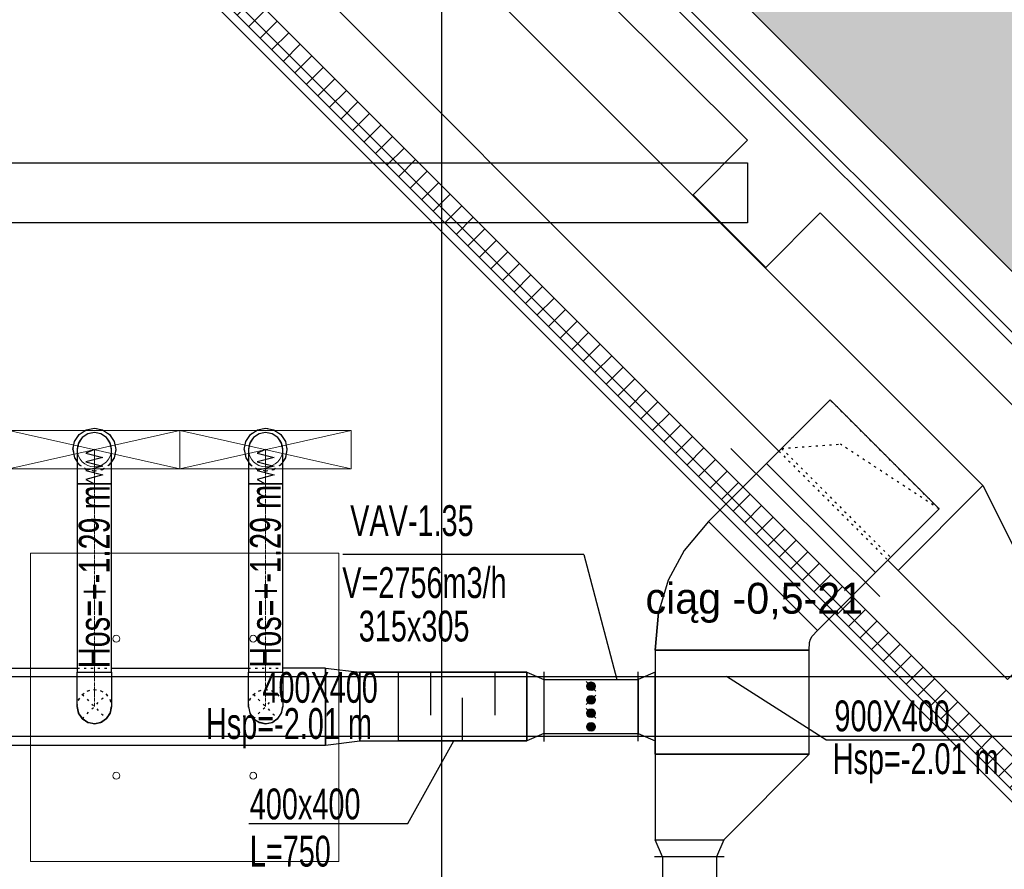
# Model space of a CAD drawing. Header units: centimetres. Extents: x -228435 to 46820, y -89367 to 152985.
# Tile 225 of 252: x -7004 to -1254, y 65554 to 70514. Entities that reach past the tile are written whole.
import ezdxf

# ---------------------------------------------------------------- set-up
doc = ezdxf.new("R2010")
doc.units = ezdxf.units.CM
doc.header["$LTSCALE"] = 50
doc.header["$PDMODE"] = 35
doc.header["$PDSIZE"] = 0.1
for name, pattern in [('CADVENT_CENTERLINE', [9.9, 7.4, -1, 0.5, -1]), ('CADVENT_HIDDEN', [0.8, 0.25, -0.55]), ('Kondygnacja  -0_5$0$HIDDEN', [9.525, 6.35, -3.175]), ('Kondygnacja  -0_5$0$HIDDEN2', [4.7625, 3.175, -1.5875]), ('Osie rzutów$0$DASHDOT2', [12.7, 6.35, -3.175, 0, -3.175])]:
    doc.linetypes.add(name, pattern=pattern)
doc.layers.get('0').update_dxf_attribs({"color": 8})
doc.layers.get('DEFPOINTS').update_dxf_attribs({"color": 8})
for name, color, linetype in [('01-103-Went PP_poziom-0_5$0$L_Nawiew', 3, 'Continuous'), ('bgde-nawiewDETAILS', 1, 'Continuous'), ('bgde-nawiewEXP', 1, 'Continuous'), ('bgde-nawiewHIDDEN', 1, 'Continuous'), ('bgde-tekst', 7, 'Continuous'), ('bgde_redukcja', 3, 'Continuous'), ('bgde_tlumik', 6, 'Continuous'), ('bgde_VAV', 7, 'Continuous'), ('bgde_wymiary tłumik VAV', 7, 'Continuous'), ('Kondygnacja  -0_5$0$ARCH_GK', 8, 'Continuous'), ('Kondygnacja  -0_5$0$ARCH_GRUNT', 8, 'Continuous'), ('Kondygnacja  -0_5$0$ARCH_KONSTR_POWYŻEJ RZUTU', 8, 'Kondygnacja  -0_5$0$HIDDEN'), ('Kondygnacja  -0_5$0$ARCH_KONSTR_POWYŻEJ RZUTU_IST', 8, 'Kondygnacja  -0_5$0$HIDDEN2'), ('Kondygnacja  -0_5$0$ARCH_MUROWANE_IST', 8, 'Continuous'), ('Kondygnacja  -0_5$0$ARCH_ŻELBET_IST', 8, 'Continuous'), ('Osie rzutów$0$ARCH_INFO_OSIE_IST', 8, 'Osie rzutów$0$DASHDOT2'), ('Osie rzutów$0$ARCH_INFO_OSIE_OPISY_IST', 8, 'Continuous')]:
    doc.layers.add(name, color=color, linetype=linetype)
for name, color, linetype, lineweight in [('bgde-nawiewCEN', 7, 'Continuous', 13), ('bgde_AJ_specyfikacja', 2, 'Continuous', 30), ('bgde_nawiewnik', 11, 'Continuous', 5), ('Kondygnacja  -0_5$0$ARCH_INFO_WYMIARY', 8, 'Continuous', 9), ('Kondygnacja  -0_5$0$ARCH_WIDOK', 8, 'Continuous', 13), ('SU Lampy kwadratowe  -05$0$ARCH_SUFITY_PODWIESZANE', 8, 'Continuous', 9)]:
    doc.layers.add(name, color=color, linetype=linetype, lineweight=lineweight)
doc.styles.add('Kondygnacja  -0_5$0$Romans', font='Romans.shx', dxfattribs={"width": 0.7})
doc.dimstyles.new('Kondygnacja  -0_5$0$Wymiary 1-100', dxfattribs={"dimtxt": 12, "dimasz": 10, "dimexe": 5, "dimexo": 0, "dimgap": 4, "dimtad": 1, "dimrnd": 0.5, "dimzin": 12, "dimdsep": 46, "dimtxsty": 'Kondygnacja  -0_5$0$Romans', "dimblk": 'Kondygnacja  -0_5$0$_Oblique', "dimcen": 10, "dimdle": 10, "dimclrt": 55, "dimazin": 0, "dimtfac": 1, "dimtmove": 1, "dimatfit": 3, "dimfxl": 0, "dimtolj": 1, "dimtzin": 0, "dimarcsym": 0})

# ---------------------------------------------------------------- blocks, each defined once
blk = doc.blocks.new('Osie rzutów')
at = {"layer": 'Osie rzutów$0$ARCH_INFO_OSIE_IST', "ltscale": 10}
blk.add_line((11660, 12510), (11660, 4623.26), dxfattribs=at)
blk = doc.blocks.new('SU Lampy kwadratowe  -05')
at = {"layer": 'SU Lampy kwadratowe  -05$0$ARCH_SUFITY_PODWIESZANE'}
blk.add_lwpolyline([(11420, 11240), (11600, 11240), (11600, 11060), (11420, 11060)], close=True, dxfattribs=at)
for centre in [(11470, 11190), (11550, 11190), (11470, 11110), (11550, 11110)]:
    blk.add_circle(centre, 2, dxfattribs=at)
blk = doc.blocks.new('Kondygnacja  -0_5$0$konstrukcja istniejąca -0.5')
at = {"layer": 'Kondygnacja  -0_5$0$ARCH_KONSTR_POWYŻEJ RZUTU_IST', "ltscale": 10}
for points in [[(11138, 11467.89), (11838.65, 11467.89), (11838.65, 11432.89), (11138, 11432.89)], [(11138, 11167.89), (12138.47, 11167.89), (12138.47, 11132.89), (11138, 11132.89)]]:
    blk.add_lwpolyline(points, dxfattribs=at)
blk = doc.blocks.new('Kondygnacja  -0_5$0$_Oblique')
at = {"color": 0, "linetype": 'ByBlock', "lineweight": -2}
blk.add_line((-0.5, -0.5), (0.5, 0.5), dxfattribs=at)
blk = doc.blocks.new('*D212')
at = {"layer": 'DEFPOINTS', "color": 0}
for p in [(-30586.3, 81900), (-30681.1, 12489.5), (9064, 12489.5)]:
    blk.add_point(p, dxfattribs=at)
at = {"layer": 'Kondygnacja  -0_5$0$ARCH_INFO_WYMIARY', "color": 0, "lineweight": -2}
for p, q in [((-30673.1, 81900), (-30686.1, 81900)), ((-30681.1, 81910), (-30681.1, 12479.5)), ((-30673.1, 12489.5), (-30686.1, 12489.5))]:
    blk.add_line(p, q, dxfattribs=at)
at = {"layer": 'Kondygnacja  -0_5$0$ARCH_INFO_WYMIARY', "color": 0, "lineweight": -2, "xscale": 10, "yscale": 10, "zscale": 10}
for p, rotation in [((-30681.1, 81900), 90), ((-30681.1, 12489.5), 270)]:
    blk.add_blockref('Kondygnacja  -0_5$0$_Oblique', p, dxfattribs=dict(at, rotation=rotation))
at = {"layer": 'Kondygnacja  -0_5$0$ARCH_INFO_WYMIARY', "color": 55, "insert": (-30691.1, 47194.8), "char_height": 12, "attachment_point": 5, "rotation": 90, "style": 'Kondygnacja  -0_5$0$Romans'}
blk.add_mtext('\\A1;69410.5', dxfattribs=at)
blk = doc.blocks.new('315')
at = {"layer": 'bgde_VAV', "color": 3, "linetype": 'Continuous', "lineweight": -2}
for p, q in [((-3942.4, 66705.7), (-3942.4, 66660.7)), ((-3392.4, 66661.5), (-3392.4, 66706.5)), ((-3942.4, 66660.7), (-3942.4, 66345.7)), ((-3392.4, 66346.5), (-3392.4, 66661.5)), ((-3942.4, 66345.7), (-3942.4, 66300.7)), ((-3392.4, 66301.5), (-3392.4, 66346.5))]:
    blk.add_line(p, q, dxfattribs=at)
at = {"layer": 'bgde_VAV', "color": 3, "linetype": 'ByBlock', "lineweight": -2}
for p, q in [((-3942.4, 66661.5), (-3392.4, 66661.5)), ((-3942.4, 66346.5), (-3392.4, 66346.5))]:
    blk.add_line(p, q, dxfattribs=at)
at = {"layer": 'bgde_VAV', "color": 3, "linetype": 'Continuous', "lineweight": -3}
for p, q in [((-3695.2, 66650), (-3639.6, 66594.3)), ((-3667.4, 66622.1), (-3675.2, 66646.1)), ((-3667.4, 66622.1), (-3667.4, 66647.3)), ((-3667.4, 66622.1), (-3659.6, 66646.1)), ((-3667.4, 66622.1), (-3692.6, 66622.1)), ((-3667.4, 66622.1), (-3691.4, 66629.9)), ((-3667.4, 66622.1), (-3691.4, 66614.3)), ((-3667.4, 66622.1), (-3687.8, 66636.9)), ((-3667.4, 66622.1), (-3687.8, 66607.3)), ((-3667.4, 66622.1), (-3682.2, 66642.5)), ((-3667.4, 66622.1), (-3682.2, 66601.7)), ((-3667.4, 66622.1), (-3675.2, 66598.1)), ((-3667.4, 66622.1), (-3652.6, 66642.5)), ((-3667.4, 66622.1), (-3647, 66636.9)), ((-3667.4, 66622.1), (-3643.4, 66629.9)), ((-3667.4, 66622.1), (-3642.2, 66622.1)), ((-3667.4, 66622.1), (-3643.4, 66614.3)), ((-3667.4, 66622.1), (-3647, 66607.3)), ((-3667.4, 66622.1), (-3652.6, 66601.7)), ((-3667.4, 66622.1), (-3659.6, 66598.1)), ((-3667.4, 66622.1), (-3667.4, 66596.9)), ((-3639.6, 66571.2), (-3695.2, 66515.5)), ((-3667.4, 66543.4), (-3692.6, 66543.4)), ((-3667.4, 66543.4), (-3691.4, 66551.1)), ((-3667.4, 66543.4), (-3691.4, 66535.6)), ((-3667.4, 66543.4), (-3687.8, 66558.2)), ((-3667.4, 66543.4), (-3687.8, 66528.5)), ((-3667.4, 66543.4), (-3682.2, 66563.7)), ((-3667.4, 66543.4), (-3682.2, 66523)), ((-3667.4, 66543.4), (-3675.2, 66567.3)), ((-3667.4, 66543.4), (-3675.2, 66519.4)), ((-3667.4, 66543.4), (-3667.4, 66568.6)), ((-3667.4, 66543.4), (-3659.6, 66567.3)), ((-3667.4, 66543.4), (-3652.6, 66563.7)), ((-3667.4, 66543.4), (-3647, 66558.2)), ((-3667.4, 66543.4), (-3643.4, 66551.1)), ((-3667.4, 66543.4), (-3642.2, 66543.4)), ((-3667.4, 66543.4), (-3643.4, 66535.6)), ((-3667.4, 66543.4), (-3647, 66528.5)), ((-3667.4, 66543.4), (-3652.6, 66523)), ((-3667.4, 66543.4), (-3659.6, 66519.4)), ((-3667.4, 66543.4), (-3667.4, 66518.2)), ((-3695.2, 66492.5), (-3639.6, 66436.8)), ((-3667.4, 66464.6), (-3691.4, 66472.4)), ((-3667.4, 66464.6), (-3687.8, 66479.4)), ((-3667.4, 66464.6), (-3682.2, 66485)), ((-3667.4, 66464.6), (-3675.2, 66488.6)), ((-3667.4, 66464.6), (-3667.4, 66489.8)), ((-3667.4, 66464.6), (-3659.6, 66488.6)), ((-3667.4, 66464.6), (-3652.6, 66485)), ((-3667.4, 66464.6), (-3647, 66479.4)), ((-3667.4, 66464.6), (-3643.4, 66472.4)), ((-3667.4, 66464.6), (-3692.6, 66464.6)), ((-3667.4, 66464.6), (-3691.4, 66456.8)), ((-3667.4, 66464.6), (-3687.8, 66449.8)), ((-3667.4, 66464.6), (-3682.2, 66444.2)), ((-3667.4, 66464.6), (-3675.2, 66440.6)), ((-3667.4, 66464.6), (-3642.2, 66464.6)), ((-3667.4, 66464.6), (-3643.4, 66456.8)), ((-3667.4, 66464.6), (-3647, 66449.8)), ((-3667.4, 66464.6), (-3652.6, 66444.2)), ((-3667.4, 66464.6), (-3659.6, 66440.6)), ((-3667.4, 66464.6), (-3667.4, 66439.4)), ((-3667.4, 66385.9), (-3692.6, 66385.9)), ((-3667.4, 66385.9), (-3691.4, 66393.6)), ((-3667.4, 66385.9), (-3691.4, 66378.1)), ((-3667.4, 66385.9), (-3687.8, 66400.7)), ((-3667.4, 66385.9), (-3687.8, 66371)), ((-3667.4, 66385.9), (-3682.2, 66406.2)), ((-3667.4, 66385.9), (-3682.2, 66365.5)), ((-3667.4, 66385.9), (-3675.2, 66409.8)), ((-3667.4, 66385.9), (-3675.2, 66361.9)), ((-3667.4, 66385.9), (-3667.4, 66411.1)), ((-3667.4, 66385.9), (-3659.6, 66409.8)), ((-3667.4, 66385.9), (-3652.6, 66406.2)), ((-3667.4, 66385.9), (-3647, 66400.7)), ((-3667.4, 66385.9), (-3643.4, 66393.6)), ((-3667.4, 66385.9), (-3642.2, 66385.9)), ((-3667.4, 66385.9), (-3643.4, 66378.1)), ((-3667.4, 66385.9), (-3647, 66371)), ((-3667.4, 66385.9), (-3652.6, 66365.5)), ((-3667.4, 66385.9), (-3659.6, 66361.9)), ((-3667.4, 66385.9), (-3667.4, 66360.7))]:
    blk.add_line(p, q, dxfattribs=at)
for centre in [(-3667.4, 66622.1), (-3667.4, 66543.4), (-3667.4, 66464.6), (-3667.4, 66385.9)]:
    blk.add_ellipse(centre, major_axis=(0, 25.2), ratio=1, start_param=-1.570796, end_param=4.712389, dxfattribs=at)
blk = doc.blocks.new('*a403')
at = {"layer": 'bgde-tekst'}
blk.add_line((0, 0), (806, 0), dxfattribs=at)
blk = doc.blocks.new('A$C066D7839')
at = {"layer": 'bgde_nawiewnik'}
for p, q in [((-50, -11.15), (-50, 11.15)), ((-50, 11.15), (50, 11.15)), ((-50, -11.15), (50, 11.15)), ((50, -11.15), (-50, 11.15)), ((50, 11.15), (50, -11.15)), ((50, -11.15), (-50, -11.15))]:
    blk.add_line(p, q, dxfattribs=at)
blk.add_circle((0, 0), 10, dxfattribs=at)
blk = doc.blocks.new('t35')
at = {"layer": 'bgde_tlumik'}
for p, q in [((-4604.9, 66704), (-4604.9, 66454)), ((-4229.9, 66704), (-4229.9, 66454)), ((-4417.4, 66304), (-4417.4, 66554))]:
    blk.add_line(p, q, dxfattribs=at)
blk.add_lwpolyline([(-4042.4, 66304), (-4792.4, 66304), (-4792.4, 66704), (-4042.4, 66704)], close=True, dxfattribs=at)

msp = doc.modelspace()

# ---------------------------------------------------------------- hatches: boundary and pattern name
at = {"layer": 'Kondygnacja  -0_5$0$ARCH_GK', "linetype": 'Continuous', "lineweight": -3}
h = msp.add_hatch(dxfattribs=at)
h.set_pattern_fill('ANSI37', color=256, scale=30, angle=-360, style=0)
h.set_pattern_definition([(45, (-121140, -45000), (-67.35192, 67.35192), []), (135, (-121140, -45000), (-67.35192, -67.35192), [])])
h.paths.add_polyline_path([(-9744.163, 74750), (-9802.153, 74610), (12292.397, 52515.45), (12391.392, 52614.445)], flags=0)
at = {"layer": 'Kondygnacja  -0_5$0$ARCH_GRUNT', "linetype": 'Continuous', "lineweight": 5}
h = msp.add_hatch(dxfattribs=at)
h.set_pattern_fill('EARTH', color=256, scale=150.000081, angle=45, style=0)
h.set_pattern_definition([(45, (-121140, -45000), (-1e-09, 1347.039), [952.5005, -952.5005]), (45, (-121392.6, -44747.4), (-1e-09, 1347.039), [952.5005, -952.5005]), (45, (-121645.1, -44494.9), (-1e-09, 1347.039), [952.5005, -952.5005]), (135, (-121645.1, -44326.5), (-1347.039, -1e-09), [952.5005, -952.5005]), (135, (-121392.6, -44073.9), (-1347.039, -1e-09), [952.5005, -952.5005]), (135, (-121140, -43821.3), (-1347.039, -1e-09), [952.5005, -952.5005])])
h.paths.add_polyline_path([(-109800.334, 65464.54), (-97514.874, 77750), (-71890, 77750), (-71890, 102550), (-45638.959, 102550), (-33938.959, 90850), (-21790, 90850), (-21790, 82420), (-19190, 82420), (-19190, 79646.447), (-20488.223, 78348.223), (-20936.447, 77900), (-10065.736, 77900), (13934.264, 53900), (20210, 53900), (20210, 43250), (19310, 43250), (19310, 42946.447), (17513.553, 41150), (14360, 41150), (14360, 40060), (28010, 40070.689), (28010, 44557.06), (28010, 49088.932), (24210, 51112.647), (24210, 57900), (15591.118, 57900), (-8408.882, 81900), (-15190, 81900), (-15190, 86020), (-17790, 86020), (-17790, 94850), (-32282.105, 94850), (-43982.105, 106550), (-75890, 106550), (-75890, 81750), (-99171.728, 81750), (-112628.761, 68292.967)])

# ---------------------------------------------------------------- linework, layer by layer
at = {"layer": 'bgde-nawiewCEN', "linetype": 'CADVENT_CENTERLINE', "ltscale": 0.06}
for p, q in [((-6567.838, 68003.485), (-6567.838, 68003.959)), ((-6567.838, 68002.359), (-6567.838, 68003.485)), ((-6567.838, 68000.166), (-6567.838, 68002.359)), ((-6567.838, 67996.552), (-6567.838, 68000.166)), ((-6567.838, 67991.159), (-6567.838, 67996.552)), ((-6567.838, 67983.633), (-6567.838, 67991.159)), ((-6567.838, 67973.618), (-6567.838, 67983.633)), ((-6567.838, 67960.759), (-6567.838, 67973.618)), ((-5567.838, 68003.485), (-5567.838, 68003.959)), ((-5567.838, 68002.359), (-5567.838, 68003.485)), ((-5567.838, 68000.166), (-5567.838, 68002.359)), ((-5567.838, 67996.552), (-5567.838, 68000.166)), ((-5567.838, 67991.159), (-5567.838, 67996.552)), ((-5567.838, 67983.633), (-5567.838, 67991.159)), ((-5567.838, 67973.618), (-5567.838, 67983.633)), ((-5567.838, 67960.759), (-5567.838, 67973.618)), ((-6567.838, 67944.7), (-6567.838, 67960.759)), ((-6567.838, 67925.085), (-6567.838, 67944.7)), ((-6567.838, 67901.559), (-6567.838, 67925.085)), ((-5567.838, 67944.7), (-5567.838, 67960.759)), ((-5567.838, 67925.085), (-5567.838, 67944.7)), ((-5567.838, 67901.559), (-5567.838, 67925.085)), ((-6567.838, 67873.766), (-6567.838, 67901.559)), ((-6567.838, 67822.655), (-6567.838, 67873.766)), ((-5567.838, 67873.766), (-5567.838, 67901.559)), ((-5567.838, 67822.655), (-5567.838, 67873.766)), ((-6567.838, 67803.959), (-6567.838, 67822.655)), ((-6567.838, 67803.959), (-6567.838, 66703.983)), ((-5567.838, 67803.959), (-5567.838, 67822.655)), ((-5567.838, 67803.959), (-5567.838, 66703.983)), ((-6567.838, 66703.983), (-6567.838, 66503.983)), ((-5567.838, 66703.983), (-5567.838, 66503.983))]:
    msp.add_line(p, q, dxfattribs=at)
at = {"layer": 'bgde-nawiewDETAILS', "linetype": 'CADVENT_HIDDEN', "extrusion": (-0.707107, 0.707107, 0)}
for p in [(-2554.029, 68011.219), (-1634.79, 67657.666)]:
    msp.add_line(p, (-2211.082, 68035.968), dxfattribs=at)
at = {"layer": 'bgde-nawiewDETAILS', "linetype": 'CADVENT_HIDDEN'}
for p, q in [((-6638.549, 66433.272), (-6497.127, 66574.694)), ((-6638.549, 66574.694), (-6497.127, 66433.272)), ((-5638.549, 66433.272), (-5497.127, 66574.694)), ((-5638.549, 66574.694), (-5497.127, 66433.272))]:
    msp.add_line(p, q, dxfattribs=at)
at = {"layer": 'bgde-nawiewEXP', "linetype": 'Continuous'}
for points in [[(-10043.622, 75520.5), (-9265.804, 76298.317), (-8973.062, 75388.978), (-9468.037, 74894.003), (-9468.037, 74894.003), (-9468.299, 74893.742), (-2569.903, 67995.345)], [(-10043.622, 75520.5), (-9468.037, 74894.003), (-9468.037, 74894.003), (-8973.324, 75388.716), (-1378.575, 67793.967), (-1378.575, 67793.967), (-1873.55, 67298.992), (-1933.507, 67358.949)], [(-6692.838, 68003.959), (-6683.323, 68051.794), (-6656.226, 68092.347), (-6615.674, 68119.444), (-6567.838, 68128.959), (-6520.003, 68119.444), (-6479.45, 68092.347), (-6452.353, 68051.794), (-6442.838, 68003.959), (-6452.353, 67956.123), (-6467.838, 67932.949)], [(-5692.838, 68003.959), (-5683.323, 68051.794), (-5656.226, 68092.347), (-5615.674, 68119.444), (-5567.838, 68128.959), (-5520.003, 68119.444), (-5479.45, 68092.347), (-5452.353, 68051.794), (-5442.838, 68003.959), (-5452.353, 67956.123), (-5467.838, 67932.949)], [(-6692.838, 68003.959), (-6683.323, 67956.123), (-6667.838, 67932.949)], [(-5692.838, 68003.959), (-5683.323, 67956.123), (-5667.838, 67932.949)], [(-1873.55, 67298.993), (-1378.575, 67793.967), (-1378.575, 67793.967), (-952.911, 66945.453), (-1235.753, 66662.61), (-1873.55, 67298.992)], [(-3292.4, 66833.634), (-3273.185, 67053.726)], [(-3292.4, 66225.989), (-2392.4, 66225.989), (-2392.4, 66833.634), (-3292.4, 66833.634), (-3292.4, 66303.983)], [(-19762, 66278.983), (-5217.031, 66278.983), (-5217.031, 66728.983), (-5467.838, 66728.983)], [(-7467.838, 66728.983), (-6667.838, 66728.983)], [(-6467.838, 66728.983), (-5667.838, 66728.983)], [(-5667.838, 66503.983), (-5667.838, 66703.983), (-5467.838, 66703.983), (-5467.838, 66503.983), (-5474.042, 66472.795)], [(-5217.031, 66728.983), (-5217.031, 66278.983)], [(-5217.031, 66728.983), (-5017.031, 66703.983), (-5017.031, 66303.983), (-4042.393, 66303.983), (-4042.393, 66703.983)], [(-5217.031, 66278.983), (-5217.031, 66728.983)], [(-5217.031, 66278.983), (-5017.031, 66303.983), (-5017.031, 66703.983), (-4042.393, 66703.983)], [(-4042.393, 66703.983), (-5017.031, 66703.983)], [(-3292.4, 66703.983), (-3292.4, 66303.983)], [(-6667.838, 66503.983), (-6660.226, 66465.715), (-6658.579, 66463.25)], [(-6667.748, 66499.739), (-6667.294, 66502.668)], [(-6667.748, 66499.739), (-6658.519, 66461.828), (-6639.745, 66436.161)], [(-6496.583, 66434.587), (-6494.19, 66436.337), (-6473.909, 66469.671), (-6469.035, 66501.094)], [(-6474.042, 66472.795), (-6467.838, 66503.983)], [(-5667.838, 66503.983), (-5660.226, 66465.715), (-5658.579, 66463.25)], [(-5667.838, 66503.983), (-5660.226, 66465.715), (-5638.549, 66433.272), (-5656.216, 66459.713)], [(-5667.748, 66499.739), (-5667.294, 66502.668)], [(-5667.748, 66499.739), (-5658.519, 66461.828), (-5639.745, 66436.161)], [(-5497.127, 66433.272), (-5475.45, 66465.715), (-5467.838, 66503.983)], [(-5496.583, 66434.587), (-5494.19, 66436.337), (-5473.909, 66469.671), (-5469.035, 66501.094)], [(-6656.215, 66459.713), (-6638.549, 66433.272), (-6606.106, 66411.595), (-6603.199, 66411.017)], [(-6637.234, 66432.728), (-6635.484, 66430.335), (-6602.151, 66410.054), (-6570.727, 66405.18)], [(-6566.523, 66404.528), (-6563.594, 66404.073), (-6525.683, 66413.303), (-6500.016, 66432.076)], [(-6523.568, 66415.606), (-6497.127, 66433.272), (-6475.45, 66465.715), (-6474.872, 66468.623)], [(-5638.549, 66433.272), (-5606.106, 66411.595), (-5603.199, 66411.017)], [(-5638.549, 66433.272), (-5606.106, 66411.595), (-5567.838, 66403.983), (-5599.026, 66410.187)], [(-5637.234, 66432.728), (-5635.484, 66430.335), (-5602.151, 66410.054), (-5570.727, 66405.18)], [(-5567.838, 66403.983), (-5529.57, 66411.595), (-5497.127, 66433.272), (-5523.568, 66415.606)], [(-5566.523, 66404.528), (-5563.594, 66404.073), (-5525.683, 66413.303), (-5500.016, 66432.076)], [(-5497.127, 66433.272), (-5475.45, 66465.715), (-5474.872, 66468.623)], [(-6599.026, 66410.187), (-6567.838, 66403.983), (-6529.57, 66411.595), (-6527.105, 66413.242)], [(-5567.838, 66403.983), (-5529.57, 66411.595), (-5527.105, 66413.242)], [(-3292.4, 66225.989), (-3292.4, 66303.983)], [(-3292.4, 66303.983), (-3292.4, 66225.989)], [(-3292.4, 65725.989), (-3292.4, 65725.989), (-2892.4, 65725.989), (-2392.4, 66225.989), (-3292.4, 66225.989), (-3292.4, 65725.989), (-2892.4, 65725.989)]]:
    msp.add_lwpolyline(points, dxfattribs=at)
for points in [[(-2981.829, 67583.419), (-2345.433, 66947.023), (-2006.021, 67286.435), (-2642.417, 67922.831), (-2271.184, 68294.064), (-1634.788, 67657.668), (-2006.021, 67286.435), (-2642.417, 67922.831)], [(-6667.838, 67960.759), (-6667.838, 67803.959), (-6467.838, 67803.959), (-6467.838, 68003.959), (-6475.45, 68042.227), (-6497.127, 68074.67), (-6529.57, 68096.347), (-6567.838, 68103.959), (-6606.106, 68096.347), (-6638.549, 68074.67), (-6660.226, 68042.227), (-6667.838, 68003.959), (-6667.838, 67973.618)], [(-5667.838, 67973.618), (-5667.838, 67803.959), (-5467.838, 67803.959), (-5467.838, 68003.959), (-5475.45, 68042.227), (-5497.127, 68074.67), (-5529.57, 68096.347), (-5567.838, 68103.959), (-5606.106, 68096.347), (-5638.549, 68074.67), (-5660.226, 68042.227), (-5667.838, 68003.959), (-5667.838, 67983.633)], [(-6667.838, 66703.983), (-6467.838, 66703.983), (-6467.838, 67803.959), (-6667.838, 67803.959)], [(-5667.838, 66703.983), (-5467.838, 66703.983), (-5467.838, 67803.959), (-5667.838, 67803.959)], [(-3292.4, 66833.634), (-2392.4, 66833.634), (-2390.479, 66878.145), (-2384.788, 66896.906), (-2375.546, 66914.196), (-2345.432, 66947.028), (-2981.834, 67583.417), (-3123.868, 67414.209), (-3216.279, 67241.321), (-3273.185, 67053.726)], [(-6667.838, 66503.983), (-6667.838, 66703.983), (-6467.838, 66703.983), (-6467.838, 66503.983), (-6475.45, 66465.715), (-6497.127, 66433.272), (-6529.57, 66411.595), (-6567.838, 66403.983), (-6606.106, 66411.595), (-6638.549, 66433.272), (-6660.226, 66465.715)], [(-4042.393, 66703.983), (-3942.393, 66661.483), (-3942.393, 66346.483), (-4042.393, 66303.983)], [(-3292.4, 66703.983), (-3392.4, 66661.483), (-3392.4, 66346.483), (-3292.4, 66303.983)], [(-2892.4, 65725.989), (-2934.9, 65625.989), (-3249.9, 65625.989), (-3292.4, 65725.989)]]:
    msp.add_lwpolyline(points, close=True, dxfattribs=at)
at = {"layer": 'bgde-nawiewEXP'}
for points in [[(-6567.838, 68003.959), (-6617.838, 67982.661), (-6517.838, 67957.299), (-6617.838, 67932.079), (-6517.838, 67906.794), (-6617.838, 67881.259), (-6517.838, 67855.9), (-6617.838, 67830.441), (-6567.838, 67803.959)], [(-5567.838, 68003.959), (-5617.838, 67982.661), (-5517.838, 67957.299), (-5617.838, 67932.079), (-5517.838, 67906.794), (-5617.838, 67881.259), (-5517.838, 67855.9), (-5617.838, 67830.441), (-5567.838, 67803.959)]]:
    msp.add_lwpolyline(points, dxfattribs=at)
at = {"layer": 'bgde-nawiewHIDDEN', "linetype": 'CADVENT_HIDDEN'}
msp.add_lwpolyline([(-2554.029, 68011.219), (-1917.633, 67374.823), (-1634.79, 67657.666), (-2271.186, 68294.062), (-2459.473, 68105.775)], close=True, dxfattribs=at)
for points in [[(-6692.838, 68003.959), (-6683.323, 68051.794), (-6656.226, 68092.347), (-6615.674, 68119.444), (-6567.838, 68128.959), (-6520.003, 68119.444), (-6479.45, 68092.347), (-6452.353, 68051.794), (-6442.838, 68003.959), (-6452.353, 67956.123), (-6479.45, 67915.571), (-6520.003, 67888.474), (-6567.838, 67878.959), (-6615.674, 67888.474), (-6656.226, 67915.571), (-6667.838, 67932.949)], [(-5692.838, 68003.959), (-5683.323, 68051.794), (-5656.226, 68092.347), (-5615.674, 68119.444), (-5567.838, 68128.959), (-5520.003, 68119.444), (-5479.45, 68092.347), (-5452.353, 68051.794), (-5442.838, 68003.959), (-5452.353, 67956.123), (-5479.45, 67915.571), (-5520.003, 67888.474), (-5567.838, 67878.959), (-5615.674, 67888.474), (-5656.226, 67915.571), (-5667.838, 67932.949)], [(-6692.838, 68003.959), (-6683.323, 67956.123), (-6656.226, 67915.571), (-6615.674, 67888.474), (-6567.838, 67878.959), (-6520.003, 67888.474), (-6479.45, 67915.571), (-6467.838, 67932.949)], [(-5692.838, 68003.959), (-5683.323, 67956.123), (-5656.226, 67915.571), (-5615.674, 67888.474), (-5567.838, 67878.959), (-5520.003, 67888.474), (-5479.45, 67915.571), (-5467.838, 67932.949)], [(-2569.903, 67995.345), (-1933.507, 67358.949)], [(-6667.838, 66728.983), (-6467.838, 66728.983)], [(-5667.838, 66728.983), (-5467.838, 66728.983)], [(-6667.838, 66503.983), (-6660.226, 66542.251), (-6638.549, 66574.694), (-6606.106, 66596.371), (-6567.838, 66603.983), (-6529.57, 66596.371), (-6497.127, 66574.694), (-6475.45, 66542.251), (-6467.838, 66503.983)], [(-6667.294, 66502.668), (-6661.767, 66538.296), (-6641.486, 66571.629), (-6609.993, 66594.663), (-6572.083, 66603.893), (-6533.526, 66597.912), (-6500.193, 66577.631), (-6477.158, 66546.138), (-6467.928, 66508.228), (-6469.035, 66501.094)], [(-5667.838, 66503.983), (-5660.226, 66542.251), (-5638.549, 66574.694), (-5606.106, 66596.371), (-5567.838, 66603.983), (-5529.57, 66596.371), (-5497.127, 66574.694), (-5475.45, 66542.251), (-5467.838, 66503.983)], [(-5667.294, 66502.668), (-5661.767, 66538.296), (-5641.486, 66571.629), (-5609.993, 66594.663), (-5572.083, 66603.893), (-5533.526, 66597.912), (-5500.193, 66577.631), (-5477.158, 66546.138), (-5467.928, 66508.228), (-5469.035, 66501.094)], [(-6474.872, 66468.623), (-6474.042, 66472.795)], [(-5474.872, 66468.623), (-5474.042, 66472.795)], [(-6658.579, 66463.25), (-6656.215, 66459.713)], [(-6639.745, 66436.161), (-6637.234, 66432.728)], [(-6527.105, 66413.242), (-6523.568, 66415.606)], [(-6500.016, 66432.076), (-6496.583, 66434.587)], [(-5658.579, 66463.25), (-5656.216, 66459.713)], [(-5639.745, 66436.161), (-5637.234, 66432.728)], [(-5527.105, 66413.242), (-5523.568, 66415.606)], [(-5500.016, 66432.076), (-5496.583, 66434.587)], [(-6603.199, 66411.017), (-6599.026, 66410.187)], [(-6570.727, 66405.18), (-6566.523, 66404.528)], [(-5603.199, 66411.017), (-5599.026, 66410.187)], [(-5570.727, 66405.18), (-5566.523, 66404.528)]]:
    msp.add_lwpolyline(points, dxfattribs=at)
at = {"layer": 'bgde-tekst'}
msp.add_lwpolyline([(-2295.862, 66309.443), (-2875.862, 66679.443), (-2875.862, 66679.443)], dxfattribs=at)
at = {"layer": 'bgde-tekst', "elevation": 1920}
msp.add_lwpolyline([(-2295.862, 66309.443), (-2875.862, 66679.443), (-2875.862, 66679.443)], dxfattribs=at)
at = {"layer": 'bgde_AJ_specyfikacja'}
msp.add_line((-2850.916, 68010.466, 110), (-1979.759, 67147.278, 1920), dxfattribs=at)
at = {"layer": 'bgde_VAV'}
for q in [(-5116.792, 67391.1, 21.417), (-3516.581, 66661.483)]:
    msp.add_line((-3710.075, 67391.1, 21.417), q, dxfattribs=at)
at = {"layer": 'bgde_wymiary tłumik VAV'}
for p, q in [((-4736.188, 65821.871), (-4468.219, 66303.983)), ((-5666.532, 65821.871), (-4736.188, 65821.871))]:
    msp.add_line(p, q, dxfattribs=at)
at = {"layer": 'Kondygnacja  -0_5$0$ARCH_GK', "linetype": 'Continuous', "lineweight": -3}
for p, q in [((12391.392, 52614.445), (-9744.163, 74750)), ((-9802.153, 74610), (12292.397, 52515.45))]:
    msp.add_line(p, q, dxfattribs=at)
at = {"layer": 'Kondygnacja  -0_5$0$ARCH_MUROWANE_IST', "ltscale": 4}
for p, q in [((13934.264, 53900), (-10065.736, 77900)), ((13830.711, 53650), (-10169.289, 77650))]:
    msp.add_line(p, q, dxfattribs=at)
at = {"layer": 'Kondygnacja  -0_5$0$ARCH_WIDOK'}
msp.add_line((-9822.864, 74560), (12286.946, 52450.19), dxfattribs=at)
at = {"layer": 'Kondygnacja  -0_5$0$ARCH_ŻELBET_IST', "ltscale": 4}
for p, q in [((13810, 53600), (-10190, 77600)), ((-2753.456, 69809.903), (-5327.325, 72383.771)), ((-3071.654, 69491.705), (-2753.456, 69809.903)), ((-2647.39, 69067.44), (-3071.654, 69491.705)), ((-2647.39, 69067.44), (-2329.192, 69385.639)), ((244.677, 66811.77), (-2329.192, 69385.639))]:
    msp.add_line(p, q, dxfattribs=at)

# ---------------------------------------------------------------- block references
at = {"layer": '01-103-Went PP_poziom-0_5$0$L_Nawiew', "xscale": 10, "yscale": 10, "zscale": 10}
for p in [(-6567.836, 68003.959, 742.119), (-5567.836, 68003.959, 742.119)]:
    msp.add_blockref('A$C066D7839', p, dxfattribs=at)
at = {"layer": 'bgde-tekst'}
for p in [(-2295.862, 66309.443), (-2295.862, 66309.443, 1920)]:
    msp.add_blockref('*a403', p, dxfattribs=at)
at = {"layer": 'bgde_redukcja'}
msp.add_blockref('315', (0, 0), dxfattribs=at)
at = {"layer": 'bgde_redukcja', "rotation": 270}
msp.add_blockref('315', (-69596.383, 61683.595), dxfattribs=at)
at = {"layer": 'bgde_tlumik'}
msp.add_blockref('t35', (0, 0), dxfattribs=at)
at = {"layer": 'Kondygnacja  -0_5$0$ARCH_KONSTR_POWYŻEJ RZUTU', "xscale": 10, "yscale": 10, "zscale": 10}
msp.add_blockref('Kondygnacja  -0_5$0$konstrukcja istniejąca -0.5', (-121140, -45000), dxfattribs=at)
at = {"layer": 'Osie rzutów$0$ARCH_INFO_OSIE_OPISY_IST', "xscale": 10, "yscale": 10, "zscale": 10}
msp.add_blockref('Osie rzutów', (-121140, -45000), dxfattribs=at)
at = {"layer": 'SU Lampy kwadratowe  -05$0$ARCH_SUFITY_PODWIESZANE', "xscale": 10, "yscale": 10, "zscale": 10}
msp.add_blockref('SU Lampy kwadratowe  -05', (-121140, -45000), dxfattribs=at)

# ---------------------------------------------------------------- texts
at = {"layer": 'bgde-tekst', "width": 0.7}
for p in [(-6478.896, 66727.829, 630), (-5478.896, 66730.82, 630)]:
    msp.add_text('Hos=+-1.29 m ', height=180, rotation=90, dxfattribs=at).set_placement(p)
for s, p in [('400X400', (-5586.957, 66525.998, 1920)), ('900X400', (-2245.862, 66359.443)), ('900X400', (-2245.862, 66359.443, 1920)), ('Hsp=-2.01 m ', (-5915.958, 66315.05, 1920)), ('Hsp=-2.01 m ', (-2255.862, 66109.443)), ('Hsp=-2.01 m ', (-2255.862, 66109.443, 1920))]:
    msp.add_text(s, height=180, dxfattribs=at).set_placement(p)
at = {"layer": 'bgde_AJ_specyfikacja', "insert": (-3349.176, 67226.231, -660), "char_height": 180, "width": 1505.25105, "attachment_point": 1}
msp.add_mtext('ciąg -0,5-21', dxfattribs=at)
at = {"layer": 'bgde_VAV', "width": 0.7}
for s, p in [('VAV-1.35', (-5073.848, 67499.403, 1941.417)), ('V=2756m3/h', (-5120.258, 67137.595, 1941.417))]:
    msp.add_text(s, height=180, dxfattribs=at).set_placement(p)
at = {"layer": 'bgde_wymiary tłumik VAV', "width": 0.7}
for s, p in [('315x305', (-5023.641, 66883.788, 3840)), ('400x400', (-5660.105, 65845.35, 1920)), ('L=750', (-5660.105, 65569.689, 1920))]:
    msp.add_text(s, height=180, dxfattribs=at).set_placement(p)

# ---------------------------------------------------------------- dimensions: what is measured, and where the dimension line sits
at = {"layer": 'Kondygnacja  -0_5$0$ARCH_INFO_WYMIARY'}
dim = msp.add_linear_dim(base=(-30681.114, 12489.5), p1=(-30586.301, 81900), p2=(9064, 12489.5), angle=90, dimstyle='Kondygnacja  -0_5$0$Wymiary 1-100', dxfattribs=at)
dim.commit()
dim.dimension.update_dxf_attribs({"geometry": '*D212', "text_midpoint": (-30691.114, 47194.75)})

doc.saveas('drawing.dxf')
